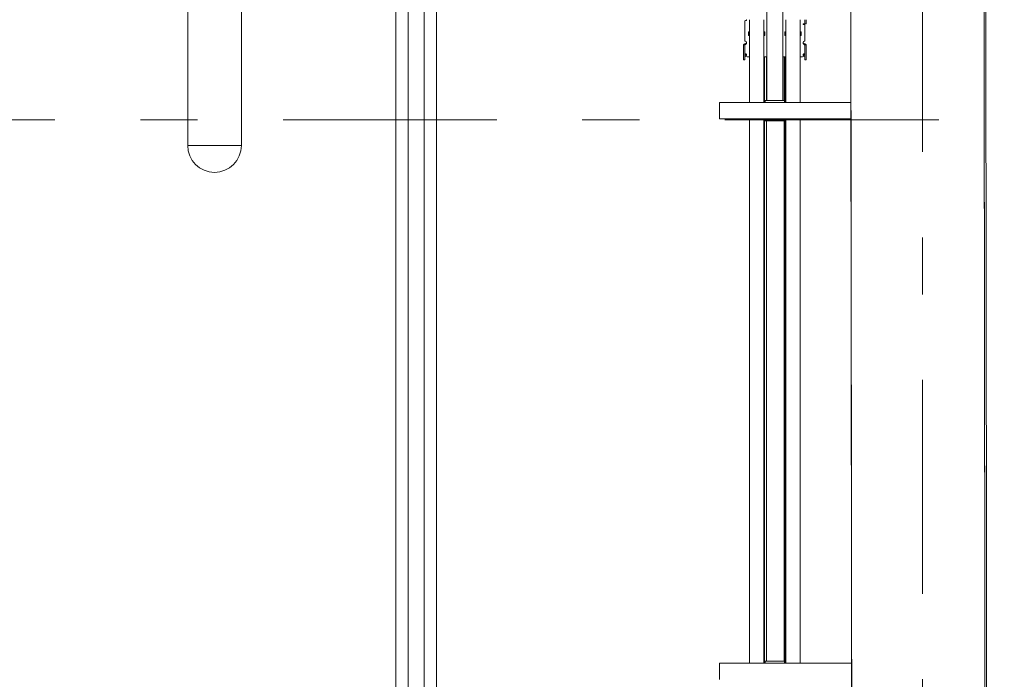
# Model space of a CAD drawing. Header units: millimetres. Extents: x -47038 to 86296, y -75637 to 48966.
# Tile 47 of 174: x -34274 to -31837, y 10396 to 12028. Entities that reach past the tile are written whole.
import ezdxf

# ---------------------------------------------------------------- set-up
doc = ezdxf.new("R2010")
doc.units = ezdxf.units.MM
for name, pattern in [('Przerywana', [564.444447, 282.222223, -282.222223]), ('Przerywana podwójnie', [109.361107, 52.916665, -21.166666, 14.111111, -21.166666]), ('Wipeout_Contour', [1000, 0, -1000])]:
    doc.linetypes.add(name, pattern=pattern)
for name, color, linetype, lineweight, true_color in [('00 - nowa technologia myjni_Nr_pióra__95', 7, 'Continuous', 20, 0x7c7c7c), ('103-Z Zakres opracowania_Nr_pióra__95', 7, 'Continuous', 140, 0x7c7c7c), ('410-K Osie główne_Nr_pióra__95', 7, 'Continuous', 20, 0x7c7c7c), ('420-K Ściany_Nr_pióra__95', 7, 'Continuous', 20, 0x7c7c7c), ('460 - Stropy_Nr_pióra__95', 7, 'Continuous', 20, 0x7c7c7c)]:
    doc.layers.add(name, color=color, linetype=linetype, lineweight=lineweight, true_color=true_color)
doc.layers.add('201-A Ppoż_Nr_pióra__31', color=1, linetype='Continuous', lineweight=30)
doc.layers.add('XREF', color=8, linetype='Continuous', lineweight=9)
doc.layers.add('420-K Ściany', color=7, linetype='Continuous')
doc.linetypes.add('PPOZ REI 60', pattern='A,0,[1,A.01 RZUT PARTERU1.Shx,S=1.984127,R=0,X=0,Y=0],-400,0', length=400)

# ---------------------------------------------------------------- blocks, each defined once
blk = doc.blocks.new('parter 2025.10.15')
at = {"layer": '00 - nowa technologia myjni_Nr_pióra__95', "color": 8, "linetype": 'Continuous', "lineweight": 5}
for p, q in [((514.77, 933.08), (514.77, 333.08)), ((518.77, 933.08), (518.77, 333.08)), ((511.77, 930.75), (511.77, 335.4)), ((521.77, 930.75), (521.77, 335.4)), ((460.21, 926.43), (460.21, 627.43)), ((473.51, 926.43), (473.51, 627.43)), ((603.53, 829.83), (603.53, 638.58)), ((607.53, 829.83), (607.53, 638.58)), ((598.08, 658.18), (598.08, 656.72)), ((598.43, 658.38), (598.28, 658.38)), ((599.28, 652.41), (599.28, 658.58)), ((602.78, 652.41), (602.78, 658.58)), ((608.28, 652.41), (608.28, 658.58)), ((611.78, 652.41), (611.78, 658.58)), ((612.98, 658.58), (612.98, 657.58)), ((613.28, 658.58), (613.28, 657.58)), ((598.08, 656.72), (598.08, 656.44)), ((598.08, 653.46), (598.08, 656.44)), ((599.13, 655.58), (599.28, 655.58)), ((602.78, 655.58), (602.93, 655.58)), ((603, 654.76), (603, 655.55)), ((608.13, 654.74), (608.13, 655.58)), ((608.13, 655.58), (608.28, 655.58)), ((611.78, 655.58), (611.93, 655.58)), ((612.63, 657.58), (612.73, 657.58)), ((612.63, 657.38), (612.78, 657.38)), ((612.73, 657.58), (612.98, 657.58)), ((612.98, 657.58), (613.28, 657.58)), ((612.98, 656.72), (612.98, 657.18)), ((612.98, 656.44), (612.98, 656.72)), ((612.98, 656.44), (612.98, 653.46)), ((599.03, 655.48), (599.03, 654.73)), ((599.13, 654.74), (599.28, 654.74)), ((599.13, 654.64), (599.28, 654.64)), ((602.78, 654.74), (602.93, 654.74)), ((602.78, 654.64), (602.93, 654.64)), ((603.03, 655.41), (603, 655.41)), ((603.03, 655.31), (603, 655.31)), ((603.03, 654.73), (603.03, 655.48)), ((608.03, 655.48), (608.03, 654.73)), ((608.13, 654.74), (608.28, 654.74)), ((608.13, 654.64), (608.28, 654.64)), ((611.78, 654.74), (611.93, 654.74)), ((611.78, 654.64), (611.93, 654.64)), ((612.03, 654.73), (612.03, 655.48)), ((597.78, 652.38), (597.78, 652.34)), ((598.08, 652.38), (597.78, 652.38)), ((597.78, 651.62), (597.78, 652.34)), ((597.78, 650.21), (597.78, 651.62)), ((598.08, 652.38), (598.08, 652.34)), ((598.08, 652.34), (598.08, 651.62)), ((598.08, 650.21), (598.08, 651.62)), ((598.33, 652.49), (598.33, 652.68)), ((599.28, 652.41), (599.28, 645.69)), ((602.78, 652.41), (602.78, 645.69)), ((608.28, 652.41), (608.28, 645.69)), ((611.78, 652.41), (611.78, 645.69)), ((612.53, 652.85), (612.53, 652.82)), ((612.53, 652.82), (612.53, 652.82)), ((612.73, 652.49), (612.73, 652.68)), ((612.98, 652.34), (612.98, 652.38)), ((612.98, 652.38), (613.28, 652.38)), ((612.98, 652.34), (612.98, 651.62)), ((612.98, 651.62), (612.98, 650.21)), ((613.28, 652.34), (613.28, 652.38)), ((613.28, 651.62), (613.28, 652.34)), ((613.28, 651.62), (613.28, 650.21)), ((597.78, 649.01), (597.78, 650.21)), ((597.78, 648.65), (597.78, 649.01)), ((598.08, 648.65), (597.78, 648.65)), ((598.08, 650.21), (598.08, 649.01)), ((598.08, 648.65), (598.08, 649.01)), ((599.28, 649.41), (599.08, 649.41)), ((603.53, 649.41), (602.78, 649.41)), ((603, 649.41), (603, 648.17)), ((603.48, 647.09), (603.48, 649.41)), ((608.28, 649.41), (607.53, 649.41)), ((607.81, 649.41), (607.81, 643.78)), ((608.13, 649.41), (608.13, 647)), ((611.98, 649.41), (611.78, 649.41)), ((612.53, 649.8), (612.53, 649.8)), ((612.98, 649.01), (612.98, 650.21)), ((612.98, 649.01), (612.98, 648.65)), ((612.98, 648.65), (613.28, 648.65)), ((613.28, 650.21), (613.28, 649.01)), ((613.28, 649.01), (613.28, 648.65)), ((603, 638.08), (603, 648.17)), ((603.48, 647.09), (603.48, 638.58)), ((608.13, 638.08), (608.13, 647)), ((599.28, 638.08), (599.28, 645.69)), ((602.78, 638.08), (602.78, 645.69)), ((607.81, 638.58), (607.81, 643.78)), ((608.28, 638.08), (608.28, 645.69)), ((611.78, 638.08), (611.78, 645.69)), ((603.11, 638.58), (603.11, 638.08)), ((603.93, 638.58), (603.11, 638.58)), ((607.13, 638.58), (603.93, 638.58)), ((607.96, 638.58), (607.13, 638.58)), ((607.96, 638.58), (607.96, 638.08)), ((629.43, 638.53), (629.43, 638.93)), ((629.43, 638.93), (634.43, 638.93)), ((629.43, 638.5), (629.43, 638.53)), ((629.43, 638.53), (634.43, 638.53)), ((629.43, 637.9), (629.43, 638.5)), ((629.43, 638.5), (641.93, 638.5)), ((634.43, 638.53), (634.43, 638.93)), ((634.43, 638.5), (634.43, 638.53)), ((636.93, 638.53), (636.93, 638.93)), ((636.93, 638.93), (641.93, 638.93)), ((636.93, 638.5), (636.93, 638.53)), ((636.93, 638.53), (641.93, 638.53)), ((641.93, 638.53), (641.93, 638.93)), ((641.93, 638.08), (641.93, 638.53)), ((641.93, 638.08), (641.93, 638.5)), ((629.43, 638.08), (591.83, 638.08)), ((591.83, 637.58), (591.83, 638.08)), ((591.83, 637.58), (591.83, 634.58)), ((629.43, 637.9), (629.43, 634.25)), ((640.23, 636.5), (640.31, 636.58)), ((640.23, 636.5), (640.23, 636.28)), ((640.23, 636.28), (640.23, 635.66)), ((640.31, 636.58), (640.31, 636.32)), ((640.31, 636.58), (640.89, 636.58)), ((640.31, 636.32), (640.31, 635.58)), ((640.89, 636.81), (640.91, 636.88)), ((640.89, 636.81), (640.89, 636.43)), ((640.89, 636.43), (640.89, 635.35)), ((640.91, 636.88), (640.94, 636.88)), ((640.94, 636.88), (641.68, 636.88)), ((640.94, 636.08), (641.68, 636.08)), ((641.71, 636.88), (641.68, 636.88)), ((641.73, 636.81), (641.71, 636.88)), ((641.73, 637.03), (641.78, 637.08)), ((641.73, 635.62), (641.73, 637.03)), ((641.78, 635.6), (641.78, 637.08)), ((641.93, 637.08), (641.78, 637.08)), ((641.93, 638), (641.93, 638.08)), ((641.93, 638.08), (642.53, 638.08)), ((641.93, 638), (641.93, 637.25)), ((641.93, 636.73), (641.93, 637.25)), ((641.93, 636.73), (641.93, 635.48)), ((591.83, 634.08), (591.83, 634.58)), ((629.43, 634.08), (591.83, 634.08)), ((599.28, 624.16), (599.28, 634.08)), ((601.91, 634.08), (601.91, 634.04)), ((601.91, 634.04), (601.94, 634.04)), ((601.94, 634.04), (602.19, 634.04)), ((602.19, 634.04), (602.19, 634.08)), ((602.78, 624.16), (602.78, 634.08)), ((602.79, 634.04), (602.79, 634.08)), ((602.79, 634.04), (602.82, 634.04)), ((602.82, 634.04), (603.08, 634.04)), ((603, 624.16), (603, 634.08)), ((603.11, 634.04), (603.08, 634.04)), ((603.11, 634.08), (603.11, 633.58)), ((607.96, 634.08), (607.96, 633.58)), ((608.13, 624.16), (608.13, 634.08)), ((608.28, 624.16), (608.28, 634.08)), ((611.78, 624.16), (611.78, 634.08)), ((629.43, 633.65), (629.43, 634.25)), ((629.43, 633.63), (629.43, 633.65)), ((629.43, 633.65), (641.93, 633.65)), ((629.43, 633.63), (629.43, 633.23)), ((629.43, 633.63), (634.43, 633.63)), ((634.43, 633.63), (634.43, 633.65)), ((634.43, 633.63), (634.43, 633.23)), ((636.93, 633.63), (636.93, 633.65)), ((636.93, 633.63), (636.93, 633.23)), ((636.93, 633.63), (641.93, 633.63)), ((640.23, 635.66), (640.31, 635.58)), ((640.31, 635.58), (640.89, 635.58)), ((640.89, 635.35), (640.91, 635.28)), ((640.94, 635.28), (640.91, 635.28)), ((640.94, 635.28), (641.68, 635.28)), ((641.68, 635.28), (641.71, 635.28)), ((641.73, 635.35), (641.71, 635.28)), ((641.73, 635.13), (641.73, 635.62)), ((641.73, 635.13), (641.78, 635.08)), ((641.78, 635.08), (641.78, 635.6)), ((641.93, 635.08), (641.78, 635.08)), ((641.93, 634.98), (641.93, 635.48)), ((641.93, 634.17), (641.93, 634.98)), ((641.93, 634.08), (641.93, 634.17)), ((641.93, 633.63), (641.93, 634.08)), ((641.93, 633.65), (641.93, 634.08)), ((641.93, 634.08), (642.53, 634.08)), ((641.93, 633.63), (641.93, 633.23)), ((603.93, 633.58), (603.11, 633.58)), ((603.48, 624.16), (603.48, 633.58)), ((607.13, 633.58), (603.93, 633.58)), ((607.96, 633.58), (607.13, 633.58)), ((607.81, 624.16), (607.81, 633.58)), ((629.43, 633.23), (634.43, 633.23)), ((636.93, 633.23), (641.93, 633.23)), ((460.21, 627.43), (473.51, 627.43)), ((460.21, 627.43), (463.67, 627.43)), ((463.67, 627.43), (473.51, 627.43)), ((599.28, 528.48), (599.28, 624.16)), ((602.78, 528.48), (602.78, 624.16)), ((603, 528.48), (603, 624.16)), ((603.48, 528.48), (603.48, 624.16)), ((607.81, 528.48), (607.81, 624.16)), ((608.13, 528.48), (608.13, 624.16)), ((608.28, 528.48), (608.28, 624.16)), ((611.78, 528.48), (611.78, 624.16)), ((599.28, 499.29), (599.28, 528.48)), ((602.78, 499.29), (602.78, 528.48)), ((603, 499.29), (603, 528.48)), ((603.48, 499.79), (603.48, 528.48)), ((607.81, 499.79), (607.81, 528.48)), ((608.13, 499.29), (608.13, 528.48)), ((608.28, 499.29), (608.28, 528.48)), ((611.78, 499.29), (611.78, 528.48)), ((603.11, 499.79), (603.11, 499.29)), ((603.93, 499.79), (603.11, 499.79)), ((607.13, 499.79), (603.93, 499.79)), ((607.96, 499.79), (607.13, 499.79)), ((607.96, 499.79), (607.96, 499.29)), ((629.43, 499.74), (629.43, 500.14)), ((629.43, 500.14), (634.43, 500.14)), ((629.43, 499.71), (629.43, 499.74)), ((629.43, 499.74), (634.43, 499.74)), ((629.43, 499.11), (629.43, 499.71)), ((629.43, 499.71), (641.93, 499.71)), ((634.43, 499.74), (634.43, 500.14)), ((634.43, 499.71), (634.43, 499.74)), ((636.93, 499.74), (636.93, 500.14)), ((636.93, 500.14), (641.93, 500.14)), ((636.93, 499.71), (636.93, 499.74)), ((636.93, 499.74), (641.93, 499.74)), ((641.93, 499.74), (641.93, 500.14)), ((641.93, 499.29), (641.93, 499.74)), ((641.93, 499.29), (641.93, 499.71)), ((629.43, 499.29), (591.83, 499.29)), ((591.83, 498.79), (591.83, 499.29)), ((591.83, 498.79), (591.83, 495.79)), ((629.43, 499.11), (629.43, 495.46)), ((640.23, 497.71), (640.31, 497.79)), ((640.23, 497.71), (640.23, 497.49)), ((640.23, 497.49), (640.23, 496.87)), ((640.31, 497.79), (640.31, 497.53)), ((640.31, 497.79), (640.89, 497.79)), ((640.31, 497.53), (640.31, 496.79)), ((640.89, 498.02), (640.91, 498.09)), ((640.89, 498.02), (640.89, 497.64)), ((640.89, 497.64), (640.89, 496.56)), ((640.91, 498.09), (640.94, 498.09)), ((640.94, 498.09), (641.68, 498.09)), ((640.94, 497.29), (641.68, 497.29)), ((641.71, 498.09), (641.68, 498.09)), ((641.73, 498.02), (641.71, 498.09)), ((641.73, 498.24), (641.78, 498.29)), ((641.73, 496.83), (641.73, 498.24)), ((641.78, 496.81), (641.78, 498.29)), ((641.93, 498.29), (641.78, 498.29)), ((641.93, 499.21), (641.93, 499.29)), ((641.93, 499.29), (642.53, 499.29)), ((641.93, 499.21), (641.93, 498.46)), ((641.93, 497.94), (641.93, 498.46)), ((641.93, 497.94), (641.93, 496.69)), ((591.83, 495.29), (591.83, 495.79)), ((629.43, 494.86), (629.43, 495.46)), ((640.23, 496.87), (640.31, 496.79)), ((640.31, 496.79), (640.89, 496.79)), ((640.89, 496.56), (640.91, 496.49)), ((640.94, 496.49), (640.91, 496.49)), ((640.94, 496.49), (641.68, 496.49)), ((641.68, 496.49), (641.71, 496.49)), ((641.73, 496.56), (641.71, 496.49)), ((641.73, 496.34), (641.73, 496.83)), ((641.73, 496.34), (641.78, 496.29)), ((641.78, 496.29), (641.78, 496.81)), ((641.93, 496.29), (641.78, 496.29)), ((641.93, 496.19), (641.93, 496.69)), ((641.93, 495.38), (641.93, 496.19)), ((641.93, 495.29), (641.93, 495.38))]:
    blk.add_line(p, q, dxfattribs=at)
for points in [[(597.81, 652.38), (597.86, 652.43), (597.93, 652.49), (598.01, 652.54), (598.11, 652.59), (598.19, 652.62), (598.33, 652.68)], [(598.08, 652.32), (598.09, 652.32), (598.1, 652.33), (598.15, 652.36), (598.23, 652.41), (598.27, 652.44), (598.33, 652.49)], [(598.53, 652.82), (598.53, 652.88), (598.52, 652.95)], [(598.52, 652.71), (598.53, 652.75), (598.53, 652.77), (598.53, 652.82)], [(612.54, 652.95), (612.53, 652.88), (612.53, 652.82)], [(612.53, 652.82), (612.53, 652.77), (612.53, 652.74), (612.54, 652.71)], [(612.73, 652.68), (612.9, 652.61), (612.99, 652.57), (613.05, 652.54), (613.11, 652.51), (613.16, 652.48), (613.2, 652.44), (613.23, 652.41), (613.26, 652.38)], [(612.73, 652.49), (612.76, 652.46), (612.81, 652.43), (612.86, 652.39), (612.94, 652.34), (612.97, 652.32), (612.98, 652.32), (612.98, 652.32)], [(598.33, 650.12), (598.29, 650.15), (598.24, 650.16), (598.22, 650.16), (598.19, 650.16), (598.17, 650.15), (598.15, 650.14), (598.14, 650.13), (598.12, 650.11), (598.11, 650.09), (598.1, 650.06), (598.08, 650), (598.08, 649.95)], [(598.48, 649.7), (598.51, 649.71), (598.52, 649.73), (598.53, 649.75), (598.53, 649.78), (598.53, 649.8)], [(612.53, 649.8), (612.53, 649.77), (612.54, 649.73), (612.55, 649.72), (612.58, 649.7)], [(612.98, 649.95), (612.98, 650.02), (612.96, 650.08), (612.95, 650.1), (612.93, 650.12), (612.9, 650.15), (612.86, 650.16), (612.81, 650.16), (612.77, 650.14), (612.73, 650.12)], [(640.91, 636.46), (640.91, 636.58), (640.92, 636.7), (640.94, 636.88)], [(640.91, 636.46), (640.91, 636.34), (640.93, 636.21), (640.94, 636.08)], [(640.94, 636.08), (640.93, 635.95), (640.92, 635.83), (640.91, 635.67), (640.92, 635.51), (640.93, 635.4), (640.94, 635.28)], [(641.71, 636.46), (641.71, 636.58), (641.7, 636.7), (641.68, 636.88)], [(641.71, 636.46), (641.71, 636.34), (641.7, 636.21), (641.68, 636.08)], [(641.68, 636.08), (641.7, 635.95), (641.71, 635.83), (641.71, 635.67), (641.71, 635.51), (641.7, 635.4), (641.68, 635.28)], [(640.91, 497.67), (640.91, 497.79), (640.92, 497.91), (640.94, 498.09)], [(640.91, 497.67), (640.91, 497.55), (640.93, 497.43), (640.94, 497.29)], [(640.94, 497.29), (640.93, 497.16), (640.92, 497.04), (640.91, 496.88), (640.92, 496.72), (640.93, 496.61), (640.94, 496.49)], [(641.71, 497.67), (641.71, 497.79), (641.7, 497.91), (641.68, 498.09)], [(641.71, 497.67), (641.71, 497.55), (641.7, 497.43), (641.68, 497.29)], [(641.68, 497.29), (641.7, 497.16), (641.71, 497.04), (641.71, 496.88), (641.71, 496.72), (641.7, 496.61), (641.68, 496.49)]]:
    blk.add_lwpolyline(points, dxfattribs=at)
for centre, radius, start, end in [((598.28, 658.18), 0.2, 90, 180), ((598.43, 658.48), 0.1, 270, 90), ((612.63, 657.48), 0.1, 90, 270), ((612.78, 657.18), 0.2, 0, 90), ((598.09, 652.32), 0.00313, 164.3608, 258.8818), ((598.12, 653.02), 0.424, 343.4843, 346.3254), ((612.95, 653.02), 0.423, 193.6799, 196.5393), ((612.98, 652.32), 0.00314, 281.0441, 15.6522), ((598.2, 649.8), 0.331, 359.526, 32.1075), ((612.86, 649.8), 0.331, 147.8924, 180.474), ((602.65, 634.28), 0.748, 195.7945, 198.481), ((603.53, 634.28), 0.748, 195.7928, 198.4794), ((602.37, 634.28), 0.748, 341.5206, 344.2072), ((466.86, 627.43), 6.65, 180, 270), ((466.86, 627.43), 6.65, 270, 0)]:
    blk.add_arc(centre, radius, start, end, dxfattribs=at)
for centre, major_axis, ratio, start_param, end_param in [((599.13, 655.48), (0.0999, 0), 0.939693, 1.570796, 3.141593), ((602.93, 655.48), (-0.0999, 0), 0.939693, 3.141593, 4.712389), ((608.13, 655.48), (0.0999, 0), 0.939693, 1.570796, 3.141593), ((611.93, 655.48), (-0.0999, 0), 0.939693, 3.141593, 4.712389), ((598.28, 653.46), (-0.2, 0), 0.939693, 0, 1.209157), ((598.03, 652.85), (0.5, 0), 0.939693, 0.221366, 1.209157), ((599.13, 654.83), (-0.0999, 0), 0.939693, 0, 1.570796), ((599.13, 654.73), (-0.0999, 0), 0.939693, 0, 1.570796), ((602.93, 654.83), (-0.0999, 0), 0.939693, 1.570796, 3.141593), ((602.93, 654.73), (-0.0999, 0), 0.939693, 1.570796, 3.141593), ((608.13, 654.83), (-0.0999, 0), 0.939693, 0, 1.570796), ((608.13, 654.73), (-0.0999, 0), 0.939693, 0, 1.570796), ((611.93, 654.83), (-0.0999, 0), 0.939693, 1.570796, 3.141593), ((611.93, 654.73), (-0.0999, 0), 0.939693, 1.570796, 3.141593), ((613.03, 652.85), (0.5, 0), 0.939693, 1.932436, 2.920227), ((612.78, 653.46), (-0.2, 0), 0.939693, 1.932436, 3.141593), ((598.03, 652.99), (0.5, 0), 0.766044, 5.350068, 6.061819), ((598.03, 652.79), (0.5, 0), 0.766044, 5.350068, 6.061819), ((613.03, 652.99), (-0.5, 0), 0.766044, 0.221366, 0.933118), ((613.03, 652.79), (-0.5, 0), 0.766044, 0.221366, 0.933118), ((598.28, 649.92), (-0.2, 0), 0.173648, 5.074029, 6.283185), ((598.28, 649.63), (-0.2, 0), 0.173648, 5.074029, 6.283185), ((599.08, 649.58), (-1, 0), 0.173648, 0, 1.570796), ((598.03, 650.04), (0.5, 0), 0.173648, 5.074029, 5.776189), ((598.03, 649.74), (0.5, 0), 0.173648, 5.074029, 5.828561), ((598.03, 649.81), (0.5, 0), 0.766044, 0.454624, 0.933118), ((611.98, 649.58), (-1, 0), 0.173648, 1.570796, 3.141593), ((613.03, 649.81), (-0.5, 0), 0.766044, 5.350068, 5.828561), ((613.03, 649.74), (0.5, 0), 0.173648, 3.596217, 4.350749), ((613.03, 650.04), (0.5, 0), 0.173648, 3.648589, 4.350749), ((612.78, 649.92), (-0.2, 0), 0.173648, 3.141593, 4.350749), ((612.78, 649.63), (-0.2, 0), 0.173648, 3.141593, 4.350749)]:
    blk.add_ellipse(centre, major_axis=major_axis, ratio=ratio, start_param=start_param, end_param=end_param, dxfattribs=at)
at = {"layer": '103-Z Zakres opracowania_Nr_pióra__95', "color": 8, "linetype": 'Przerywana', "lineweight": 5}
blk.add_lwpolyline([(-45.53, 3079.65), (654.37, 3079.65), (654.37, 2747.81), (1099.75, 2747.81), (1099.75, 2276.77), (655.29, 2276.77), (655.29, -103.95), (-45.53, -103.95)], close=True, dxfattribs=at)
at = {"layer": '201-A Ppoż_Nr_pióra__31', "color": 8, "linetype": 'PPOZ REI 60', "lineweight": 5}
blk.add_line((641.51, 2288.49), (641.51, -3.9), dxfattribs=at)
at = {"color": 8, "linetype": 'Wipeout_Contour', "lineweight": 5, "ltscale": 6017.385693}
blk.add_wipeout([(655.29, 2276.77), (622.29, 2276.77), (625.07, 59.14), (658.07, 59.1)], dxfattribs=at).dxf.layer = '420-K Ściany'
at = {"layer": '410-K Osie główne_Nr_pióra__95', "color": 8, "linetype": 'Przerywana podwójnie', "lineweight": 5}
for p, q in [((642.06, 3303.44), (642.06, -164.96)), ((-63, 633.81), (1039.92, 633.81))]:
    blk.add_line(p, q, dxfattribs=at)
at = {"layer": '420-K Ściany_Nr_pióra__95', "color": 8, "linetype": 'Continuous', "lineweight": 5, "flags": 128}
for points in [[(621.93, 2570.7), (625.07, 59.14)], [(622.29, 2276.77), (625.07, 59.14)], [(658.07, 59.1), (655.29, 2276.77)], [(658.08, 56.8), (655.29, 2276.77)]]:
    blk.add_lwpolyline(points, dxfattribs=at)
at = {"layer": '460 - Stropy_Nr_pióra__95', "color": 8, "linetype": 'Continuous', "lineweight": 5, "flags": 128}
blk.add_lwpolyline([(6.75, 7.87), (658.57, 7.05), (655.73, 2276.77), (655.14, 2747.25), (654.75, 3058.7), (10.58, 3058.7)], close=True, dxfattribs=at)

msp = doc.modelspace()

# ---------------------------------------------------------------- block references
at = {"layer": 'XREF', "xscale": 10, "yscale": 10, "zscale": 10}
msp.add_blockref('parter 2025.10.15', (-38460.6, 5442.3), dxfattribs=at)

doc.saveas('drawing.dxf')
